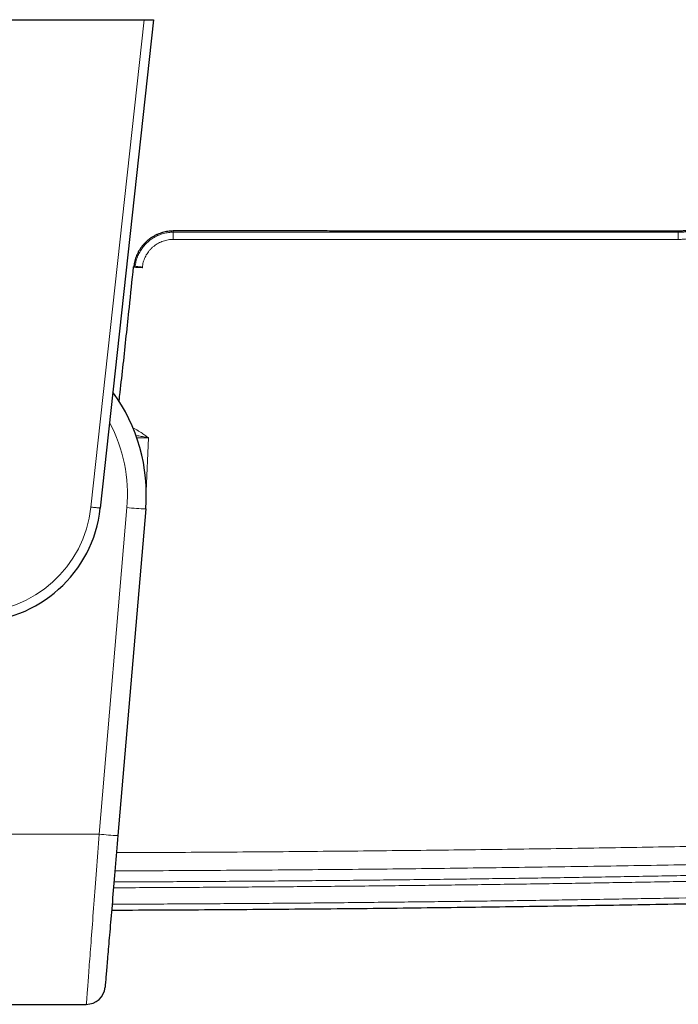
# Model space of a CAD drawing. Header units: millimetres. Extents: x 8 to 969, y 12 to 960.
# Tile 6 of 256: x 403 to 473, y 86 to 191. Entities that reach past the tile are written whole.
import ezdxf

# ---------------------------------------------------------------- set-up
doc = ezdxf.new("R2010")
doc.units = ezdxf.units.MM

msp = doc.modelspace()

# ---------------------------------------------------------------- linework, layer by layer
at = {"color": 7, "linetype": 'Continuous', "lineweight": 30}
for p, q in [((379.66, 190.98), (415.98, 190.98)), ((416.99, 190.98), (411.32, 138.99)), ((415.98, 190.98), (416.99, 190.98)), ((415.37, 164.62), (415.34, 164.63)), ((415.78, 164.58), (415.37, 164.62)), ((416.15, 138.91), (413.19, 104.13)), ((399.37, 86.17), (409.83, 86.17))]:
    msp.add_line(p, q, dxfattribs=at)
at = {"color": 252, "linetype": 'Continuous', "lineweight": 0}
for p, q in [((410.32, 139.1), (415.98, 190.98)), ((415.79, 164.61), (415.78, 164.58)), ((416.45, 146.49), (416.21, 140.8)), ((411.2, 104.27), (414.15, 139.05)), ((384.44, 104.27), (411.2, 104.27))]:
    msp.add_line(p, q, dxfattribs=at)
at = {"color": 252, "linetype": 'Continuous', "lineweight": 0, "flags": 128}
for points in [[(410.32, 139.1), (410.41, 139.09), (410.5, 139.08), (410.58, 139.07), (410.66, 139.06), (410.74, 139.05), (410.82, 139.05), (410.89, 139.04), (410.96, 139.03), (411.03, 139.02), (411.08, 139.02), (411.14, 139.01), (411.18, 139.01), (411.22, 139), (411.26, 139), (411.28, 138.99), (411.3, 138.99), (411.31, 138.99), (411.32, 138.99)], [(409.83, 86.17), (409.83, 86.17), (409.83, 86.19), (409.84, 86.21), (409.84, 86.25), (409.84, 86.29), (409.85, 86.36), (409.85, 86.43), (409.86, 86.52), (409.87, 86.62), (409.88, 86.73), (409.88, 86.85), (409.89, 86.99), (409.91, 87.13), (409.92, 87.29), (409.93, 87.46), (409.94, 87.65), (409.96, 87.84), (409.98, 88.05), (409.99, 88.27), (410.01, 88.5), (410.03, 88.74), (410.05, 88.99), (410.07, 89.25), (410.09, 89.52), (410.11, 89.8), (410.13, 90.09), (410.15, 90.4), (410.18, 90.71), (410.2, 91.03), (410.23, 91.36), (410.25, 91.7), (410.28, 92.05), (410.3, 92.4), (410.33, 92.77), (410.36, 93.14), (410.39, 93.52), (410.42, 93.91), (410.45, 94.31), (410.48, 94.71), (410.51, 95.12), (410.54, 95.54), (410.57, 95.96), (410.61, 96.39), (410.64, 96.82), (410.67, 97.26), (410.71, 97.71), (410.74, 98.16), (410.77, 98.61), (410.81, 99.07), (410.84, 99.53), (410.88, 99.99), (410.91, 100.46), (410.95, 100.93), (410.98, 101.4), (411.02, 101.88), (411.06, 102.35), (411.09, 102.83), (411.13, 103.31), (411.17, 103.79), (411.2, 104.27)]]:
    msp.add_lwpolyline(points, dxfattribs=at)
at = {"color": 7, "linetype": 'Continuous', "lineweight": 30, "flags": 128}
msp.add_lwpolyline([(413.19, 104.13), (413.16, 103.7), (413.12, 103.27), (413.09, 102.84), (413.05, 102.42), (413.01, 101.99), (412.98, 101.57), (412.94, 101.15), (412.91, 100.73), (412.87, 100.31), (412.84, 99.9), (412.8, 99.49), (412.77, 99.08), (412.73, 98.68), (412.7, 98.28), (412.66, 97.88), (412.63, 97.49), (412.6, 97.1), (412.57, 96.72), (412.53, 96.35), (412.5, 95.98), (412.47, 95.61), (412.44, 95.25), (412.41, 94.9), (412.38, 94.55), (412.35, 94.21), (412.32, 93.88), (412.3, 93.55), (412.27, 93.24), (412.24, 92.93), (412.22, 92.62), (412.19, 92.33), (412.17, 92.04), (412.15, 91.77), (412.12, 91.5), (412.1, 91.24), (412.08, 90.98), (412.06, 90.74), (412.04, 90.51), (412.02, 90.29), (412, 90.07), (411.98, 89.87), (411.97, 89.68), (411.95, 89.49), (411.94, 89.32), (411.92, 89.15), (411.91, 89), (411.9, 88.86), (411.89, 88.73), (411.88, 88.61), (411.87, 88.5), (411.86, 88.4), (411.85, 88.31), (411.85, 88.23), (411.84, 88.17), (411.84, 88.11), (411.83, 88.07), (411.83, 88.04), (411.83, 88.01), (411.83, 88), (411.83, 88)], dxfattribs=at)
at = {"color": 252, "linetype": 'Continuous', "lineweight": 0}
for centre, radius, start, end in [((552.5, 167.72), 133.42, 179.7254, 180.0513), ((510.61, 167.71), 37.81, 179.0313, 180.1813), ((397.82, 140.44), 16.39, 355.1491, 27.8711), ((397.82, 140.46), 12.58, 186.2249, 353.7751), ((418.22, 181.03), 42.18, 264.4712, 267.1859), ((415.26, 146.25), 42.17, 264.4711, 267.186)]:
    msp.add_arc(centre, radius, start, end, dxfattribs=at)
at = {"color": 7, "linetype": 'Continuous', "lineweight": 30}
for centre, radius, start, end in [((397.82, 140.46), 18.39, 355.1491, 36.1978), ((397.82, 140.46), 13.58, 186.2249, 353.7751), ((409.83, 88.17), 2, 270.0051, 355.1491)]:
    msp.add_arc(centre, radius, start, end, dxfattribs=at)
at = {"color": 252, "linetype": 'Continuous', "lineweight": 0}
for points, knots in [([(480.72, 175.52), (480.72, 175.37), (480.71, 175.08), (480.68, 174.64), (480.62, 174.2), (480.53, 173.77), (480.42, 173.34), (480.29, 172.92), (480.13, 172.5), (479.95, 172.09), (479.75, 171.7), (479.52, 171.31), (479.27, 170.94), (479.01, 170.58), (478.72, 170.24), (478.41, 169.92), (478.09, 169.61), (477.75, 169.32), (477.39, 169.05), (477.02, 168.81), (476.64, 168.58), (476.24, 168.37), (475.83, 168.19), (475.42, 168.03), (475, 167.9), (474.56, 167.79), (474.13, 167.7), (473.68, 167.64), (473.24, 167.6), (472.94, 167.59), (472.8, 167.59)], [0, 0, 0, 0, 0.03531, 0.070676, 0.106041, 0.141351, 0.177014, 0.21279, 0.248623, 0.284455, 0.320229, 0.355891, 0.391599, 0.42742, 0.463298, 0.499176, 0.534995, 0.570702, 0.60639, 0.642192, 0.678049, 0.713906, 0.749705, 0.785391, 0.821066, 0.856852, 0.892696, 0.92854, 0.964326, 1, 1, 1, 1]), ([(472.8, 168.35), (472.8, 168.35), (472.93, 168.35), (473.2, 168.36), (473.6, 168.39), (474, 168.45), (474.4, 168.53), (474.79, 168.63), (475.17, 168.75), (475.54, 168.89), (475.91, 169.06), (476.27, 169.24), (476.62, 169.45), (476.95, 169.67), (477.27, 169.91), (477.58, 170.17), (477.87, 170.45), (478.15, 170.74), (478.41, 171.05), (478.65, 171.37), (478.87, 171.71), (479.08, 172.06), (479.26, 172.41), (479.42, 172.78), (479.56, 173.16), (479.69, 173.54), (479.79, 173.93), (479.86, 174.32), (479.92, 174.71), (479.95, 175.11), (479.96, 175.38), (479.96, 175.51), (479.96, 175.51)], [0, 0, 0, 0, 0.000005, 0.035679, 0.071464, 0.107307, 0.143152, 0.178939, 0.214614, 0.250302, 0.286102, 0.321961, 0.357823, 0.393628, 0.429321, 0.465025, 0.500843, 0.53672, 0.572597, 0.608417, 0.644123, 0.679783, 0.715555, 0.751384, 0.787214, 0.822988, 0.858649, 0.893958, 0.929322, 0.964685, 0.999995, 1, 1, 1, 1]), ([(415.02, 164.68), (415.02, 164.68), (415.03, 164.77), (415.05, 164.95), (415.11, 165.22), (415.18, 165.49), (415.27, 165.75), (415.38, 166), (415.51, 166.25), (415.65, 166.49), (415.8, 166.71), (415.98, 166.93), (416.16, 167.13), (416.36, 167.32), (416.57, 167.5), (416.8, 167.66), (417.03, 167.81), (417.28, 167.94), (417.53, 168.05), (417.78, 168.15), (418.04, 168.23), (418.31, 168.29), (418.57, 168.33), (418.83, 168.35), (419, 168.36), (419.08, 168.36), (419.08, 168.36)], [0, 0, 0, 0, 0.00001, 0.04578, 0.091706, 0.137685, 0.18361, 0.229378, 0.275151, 0.32108, 0.367061, 0.412989, 0.458761, 0.504789, 0.550977, 0.597223, 0.643416, 0.689449, 0.734541, 0.77978, 0.825068, 0.870303, 0.915392, 0.957691, 0.99999, 1, 1, 1, 1]), ([(419.08, 168.48), (419.08, 168.48), (419.08, 168.48), (419.08, 168.46), (419.08, 168.42), (419.08, 168.38), (419.08, 168.36)], [0, 0, 0, 0, 0.221785, 0.48222, 0.741789, 1, 1, 1, 1]), ([(419.08, 168.36), (421.21, 168.36), (427.61, 168.36), (438.28, 168.36), (450.43, 168.35), (461.94, 168.35), (469.18, 168.35), (472.8, 168.35)], [0, 0, 0, 0, 0.119134, 0.357401, 0.59567, 0.797835, 1, 1, 1, 1]), ([(472.81, 168.47), (472.81, 168.47), (472.81, 168.47), (472.8, 168.45), (472.8, 168.41), (472.8, 168.37), (472.8, 168.35)], [0, 0, 0, 0, 0.221791, 0.482205, 0.741811, 1, 1, 1, 1]), ([(419.08, 167.6), (419.01, 167.6), (418.88, 167.6), (418.65, 167.57), (418.4, 167.53), (418.13, 167.46), (417.87, 167.37), (417.62, 167.26), (417.37, 167.13), (417.14, 166.97), (416.92, 166.8), (416.71, 166.61), (416.52, 166.4), (416.36, 166.17), (416.21, 165.94), (416.08, 165.69), (415.97, 165.43), (415.88, 165.16), (415.82, 164.89), (415.8, 164.71), (415.79, 164.61)], [0, 0, 0, 0, 0.042042, 0.084085, 0.140638, 0.197383, 0.254135, 0.310697, 0.368157, 0.425826, 0.483485, 0.54093, 0.598217, 0.655706, 0.713192, 0.770473, 0.827753, 0.885237, 0.942721, 1, 1, 1, 1]), ([(472.8, 167.59), (469.18, 167.59), (461.94, 167.59), (450.43, 167.6), (438.28, 167.6), (427.61, 167.6), (421.21, 167.6), (419.08, 167.6)], [0, 0, 0, 0, 0.202165, 0.40433, 0.642598, 0.880866, 1, 1, 1, 1]), ([(414.8, 147.52), (414.81, 147.52), (414.92, 147.47), (415.12, 147.36), (415.39, 147.2), (415.7, 147), (416.05, 146.77), (416.31, 146.58), (416.44, 146.49), (416.45, 146.49)], [0, 0, 0, 0, 0.019283, 0.182969, 0.34675, 0.510497, 0.752371, 0.994363, 1, 1, 1, 1]), ([(416.45, 146.49), (416.44, 146.49), (416.35, 146.51), (416.18, 146.54), (415.93, 146.58), (415.68, 146.63), (415.41, 146.67), (415.22, 146.71), (415.12, 146.72), (415.11, 146.73)], [0, 0, 0, 0, 0.009381, 0.196458, 0.383536, 0.572207, 0.760878, 0.981917, 1, 1, 1, 1]), ([(416.45, 146.49), (416.35, 146.49), (416.16, 146.49), (415.87, 146.49), (415.59, 146.49), (415.37, 146.48), (415.24, 146.48), (415.2, 146.48)], [0, 0, 0, 0, 0.2264337, 0.4531627, 0.6795966, 0.8916644, 1, 1, 1, 1]), ([(413.04, 102.32), (414.47, 102.32), (419.15, 102.34), (427.1, 102.39), (436.87, 102.47), (446.43, 102.57), (455.8, 102.69), (464.97, 102.82), (474.13, 102.98), (482.28, 103.14), (489.41, 103.29), (493.48, 103.38), (495.52, 103.43)], [0, 0, 0, 0, 0.051922, 0.170374, 0.288826, 0.407277, 0.518395, 0.629515, 0.740634, 0.851753, 0.925876, 1, 1, 1, 1]), ([(495.55, 101.48), (492.29, 101.41), (485.78, 101.26), (476.01, 101.07), (466.25, 100.9), (456.48, 100.75), (446.71, 100.63), (436.94, 100.52), (427.17, 100.45), (419.15, 100.4), (414.38, 100.38), (412.88, 100.38)], [0, 0, 0, 0, 0.1181586, 0.2363177, 0.354477, 0.4726362, 0.5907947, 0.7089605, 0.8271268, 0.9452933, 1, 1, 1, 1]), ([(496.66, 99.75), (494.52, 99.69), (490.26, 99.59), (483.86, 99.45), (477.46, 99.33), (471.06, 99.21), (464.66, 99.1), (458.27, 99), (451.87, 98.91), (445.47, 98.83), (439.07, 98.76), (432.67, 98.7), (426.27, 98.65), (419.87, 98.61), (415.36, 98.59), (412.97, 98.58), (412.72, 98.58)], [0, 0, 0, 0, 0.076238, 0.152475, 0.228713, 0.304951, 0.38119, 0.457428, 0.533665, 0.609904, 0.686142, 0.76238, 0.838617, 0.914856, 0.991094, 1, 1, 1, 1]), ([(412.78, 99.2), (413.01, 99.2), (415.37, 99.21), (419.87, 99.23), (426.27, 99.27), (432.66, 99.32), (439.06, 99.38), (445.46, 99.45), (451.86, 99.53), (458.26, 99.62), (464.65, 99.72), (471.05, 99.83), (477.45, 99.95), (483.85, 100.08), (490.24, 100.22), (494.51, 100.32), (496.64, 100.37)], [0, 0, 0, 0, 0.008255, 0.084542, 0.16083, 0.237119, 0.313407, 0.389695, 0.465983, 0.542271, 0.61856, 0.694847, 0.771135, 0.847424, 0.923712, 1, 1, 1, 1]), ([(412.58, 96.83), (413.47, 96.83), (416.5, 96.84), (421.67, 96.87), (428.07, 96.91), (434.47, 96.96), (440.87, 97.03), (447.27, 97.1), (453.67, 97.18), (460.07, 97.27), (466.47, 97.38), (472.72, 97.48), (478.82, 97.6), (484.78, 97.72), (490.74, 97.85), (494.71, 97.95), (496.7, 98)], [0, 0, 0, 0, 0.0320159, 0.1080867, 0.1841576, 0.2602291, 0.3363008, 0.4123715, 0.4884429, 0.5645146, 0.6405853, 0.7166562, 0.7874917, 0.8583275, 0.9291637, 1, 1, 1, 1])]:
    msp.add_open_spline(points, degree=3, knots=knots, dxfattribs=at)
at = {"color": 7, "linetype": 'Continuous', "lineweight": 30}
for points, knots in [([(479.82, 175.49), (479.82, 175.36), (479.81, 175.1), (479.78, 174.72), (479.73, 174.35), (479.66, 173.98), (479.57, 173.61), (479.46, 173.25), (479.33, 172.91), (479.19, 172.57), (479.03, 172.24), (478.85, 171.93), (478.66, 171.62), (478.46, 171.33), (478.24, 171.05), (478.01, 170.78), (477.77, 170.53), (477.51, 170.28), (477.23, 170.04), (476.92, 169.8), (476.6, 169.59), (476.28, 169.39), (475.94, 169.21), (475.6, 169.05), (475.24, 168.91), (474.86, 168.78), (474.45, 168.67), (474.04, 168.58), (473.63, 168.52), (473.22, 168.48), (472.95, 168.48), (472.81, 168.48)], [0, 0, 0, 0, 0.035284, 0.069891, 0.104201, 0.138514, 0.172558, 0.206351, 0.240029, 0.273505, 0.306373, 0.338916, 0.371443, 0.403924, 0.436067, 0.467946, 0.499641, 0.53109, 0.566626, 0.601769, 0.636562, 0.671043, 0.705248, 0.739213, 0.772908, 0.81171, 0.850027, 0.887941, 0.925526, 0.962857, 1, 1, 1, 1]), ([(419.08, 168.49), (418.99, 168.49), (418.79, 168.48), (418.51, 168.45), (418.22, 168.4), (417.95, 168.33), (417.68, 168.24), (417.4, 168.13), (417.12, 168), (416.83, 167.84), (416.56, 167.66), (416.32, 167.46), (416.09, 167.25), (415.88, 167.02), (415.68, 166.78), (415.51, 166.53), (415.36, 166.27), (415.23, 166), (415.12, 165.74), (415.03, 165.46), (414.96, 165.19), (414.9, 164.92), (414.88, 164.75), (414.88, 164.67)], [0, 0, 0, 0, 0.04682, 0.0933272, 0.1395034, 0.1853167, 0.2307261, 0.2756875, 0.3289838, 0.3815015, 0.4331856, 0.484, 0.5341386, 0.5841075, 0.6336901, 0.6826319, 0.7306986, 0.7778549, 0.8246391, 0.8709836, 0.9167478, 0.9618023, 1, 1, 1, 1]), ([(472.81, 168.48), (471.91, 168.48), (470.12, 168.48), (467.46, 168.48), (464.82, 168.48), (462.2, 168.48), (459.62, 168.48), (457.06, 168.48), (454.59, 168.48), (452.22, 168.48), (449.95, 168.48), (447.7, 168.48), (445.47, 168.48), (443.26, 168.48), (441.08, 168.48), (438.91, 168.48), (436.77, 168.49), (434.66, 168.49), (432.56, 168.49), (430.49, 168.49), (428.48, 168.49), (426.53, 168.49), (424.64, 168.49), (422.77, 168.49), (420.92, 168.49), (419.69, 168.49), (419.08, 168.49)], [0, 0, 0, 0, 0.050151, 0.0998, 0.148946, 0.19759, 0.245732, 0.293372, 0.34051, 0.383279, 0.425626, 0.467552, 0.509055, 0.550138, 0.590798, 0.631037, 0.670855, 0.710251, 0.749226, 0.787779, 0.825911, 0.861478, 0.89667, 0.931488, 0.965931, 1, 1, 1, 1]), ([(414.82, 164.68), (414.67, 163.23), (414.42, 160.78), (414.05, 157.32), (413.73, 154.31), (413.47, 152.01), (413.32, 150.71), (413.29, 150.41)], [0, 0, 0, 0, 0.30421, 0.5154408, 0.7266716, 0.9378998, 1, 1, 1, 1]), ([(414.82, 164.68), (414.91, 164.67), (415.09, 164.65), (415.26, 164.63), (415.34, 164.63)], [0, 0, 0, 0, 0.558962, 1, 1, 1, 1]), ([(415.79, 164.61), (415.76, 164.62), (415.7, 164.62), (415.61, 164.63), (415.52, 164.64), (415.41, 164.65), (415.3, 164.66), (415.21, 164.67), (415.15, 164.67), (415.12, 164.67), (415.12, 164.67)], [0, 0, 0, 0, 0.108673, 0.21742, 0.326006, 0.48918, 0.652549, 0.815442, 0.978003, 1, 1, 1, 1]), ([(412.52, 96.2), (412.62, 96.2), (414.43, 96.21), (417.94, 96.22), (423.06, 96.25), (428.18, 96.29), (433.3, 96.33), (438.42, 96.37), (443.54, 96.43), (448.66, 96.49), (453.78, 96.56), (458.89, 96.63), (464.01, 96.71), (469.13, 96.79), (474.25, 96.89), (479.37, 96.98), (484.49, 97.09), (489.61, 97.2), (493.68, 97.29), (496.05, 97.35), (496.71, 97.37)], [0, 0, 0, 0, 0.003508, 0.064313, 0.125132, 0.185957, 0.246782, 0.3076, 0.368405, 0.429191, 0.489956, 0.550731, 0.611527, 0.67234, 0.733163, 0.793989, 0.854812, 0.915624, 0.97642, 1, 1, 1, 1])]:
    msp.add_open_spline(points, degree=3, knots=knots, dxfattribs=at)

doc.saveas('drawing.dxf')
